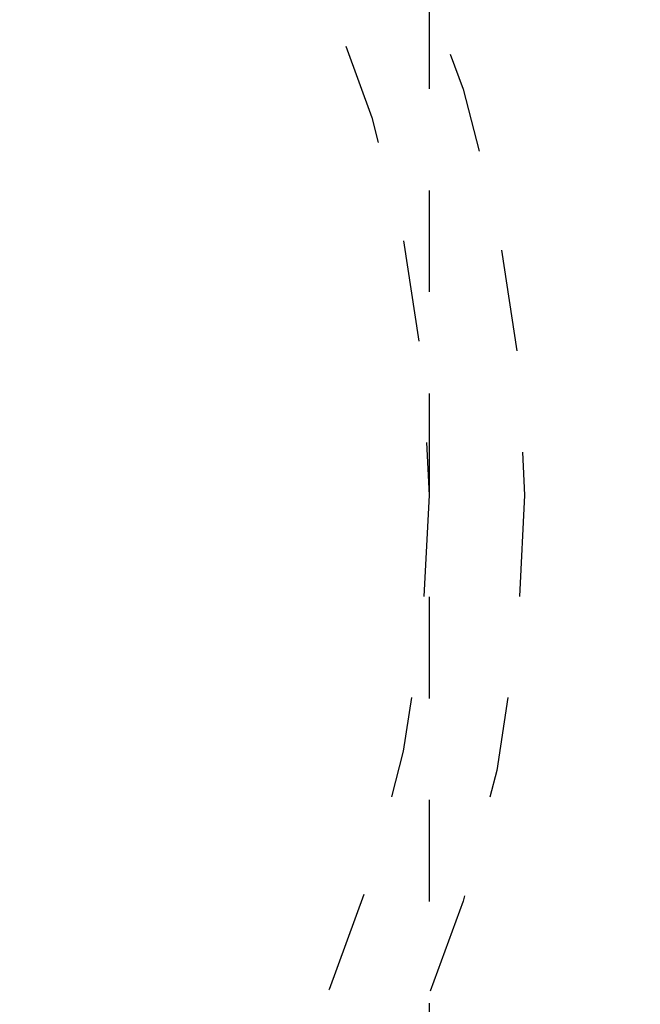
# Model space of a CAD drawing. Header units: inches. Extents: x 1907 to 2452, y -210 to -54.
# Tile 72 of 105: x 1932.473 to 1933.084, y -146.538 to -145.569. Entities that reach past the tile are written whole.
import ezdxf

# ---------------------------------------------------------------- set-up
doc = ezdxf.new("R2010")
doc.units = ezdxf.units.IN
doc.header["$LTSCALE"] = 0.5
doc.header["$MEASUREMENT"] = 0
doc.linetypes.add('HIDDEN', pattern=[0.225, 0.15, -0.075])
doc.layers.add('SID-M-H', color=4, linetype='HIDDEN')

msp = doc.modelspace()

# ---------------------------------------------------------------- linework, layer by layer
at = {"layer": 'SID-M-H'}
msp.add_line((1932.87626, -134.53715), (1932.87626, -153.03715), dxfattribs=at)
for radius in [1.875, 1.87109, 1.344, 1.25]:
    msp.add_circle((1931.62626, -146.03715), radius, dxfattribs=at)

doc.saveas('drawing.dxf')
